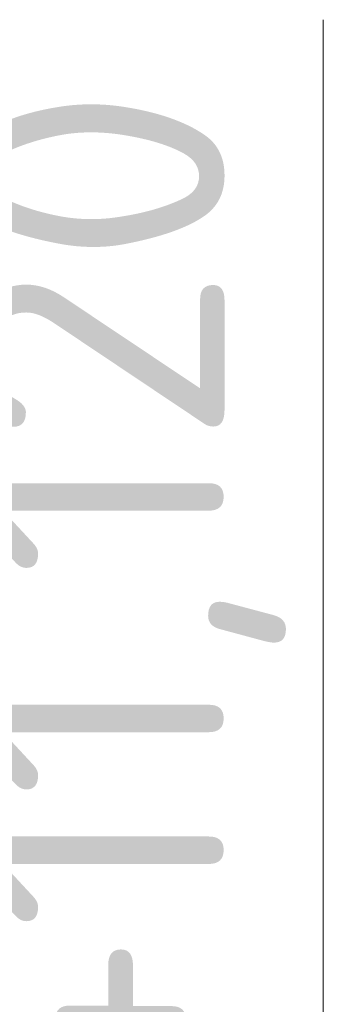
# Model space of a CAD drawing. Header units: millimetres. Extents: x -746391 to 410178, y -169697 to 100555.
# Tile 140 of 179: x 208484 to 208945, y 37813 to 39310. Entities that reach past the tile are written whole.
import ezdxf
from ezdxf.enums import TextEntityAlignment as Align

# ---------------------------------------------------------------- set-up
doc = ezdxf.new("R2010")
doc.units = ezdxf.units.MM
doc.layers.get('0').update_dxf_attribs({"color": 9})
doc.layers.add('A99_N_koty-200-vysk', color=9, linetype='Continuous', lineweight=9)
doc.styles.add('A99_kota', font='isocpeur.ttf', dxfattribs={"height": 2})

# ---------------------------------------------------------------- blocks, each defined once
blk = doc.blocks.new('*U27')
at = {"color": 0, "linetype": 'ByBlock', "lineweight": -2}
blk.add_line((-3, 0), (7, 0), dxfattribs=at)
for points in [[(-1.75, -1.75), (0, 0), (1.75, -1.75)], [(0, 0), (0, -5), (0, -5), (9.7, -5)]]:
    blk.add_lwpolyline(points, dxfattribs=at)
at = {"color": 0, "linetype": 'ByBlock', "lineweight": -2, "style": 'A99_kota'}
for tag, p in [('VYSKA', (9.2, -2.25)), ('POPIS', (9.2, -5.5))]:
    blk.add_attdef(tag, text='', height=2, dxfattribs=at).set_placement(p, align=Align.TOP_RIGHT)

msp = doc.modelspace()

# ---------------------------------------------------------------- block references
at = {"layer": 'A99_N_koty-200-vysk', "lineweight": 5, "xscale": 200, "yscale": 200, "zscale": 200, "rotation": 90.00000000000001}
msp.add_blockref('*U27', (207945, 37370), dxfattribs=at).add_auto_attribs({'VYSKA': '+11,120'})

doc.saveas('drawing.dxf')
